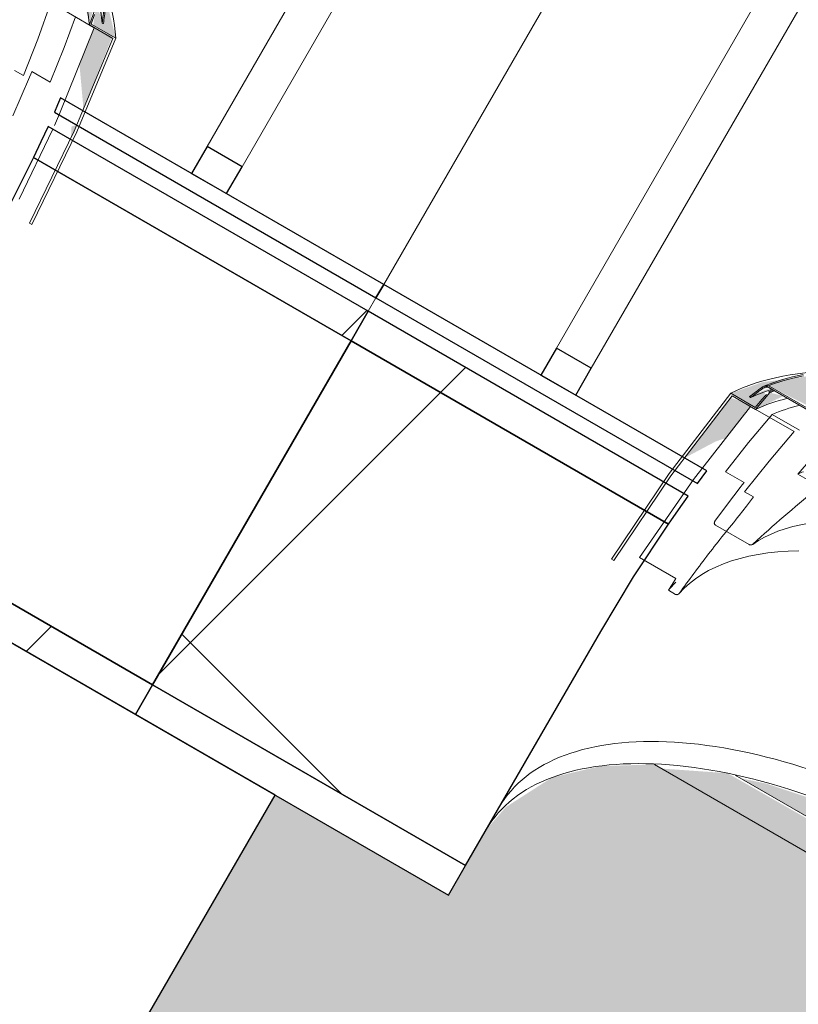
# Model space of a CAD drawing. Header units: centimetres. Extents: x 6036 to 22185, y 5782 to 11383.
# Tile 243 of 256: x 19524 to 19582, y 9199 to 9272. Entities that reach past the tile are written whole.
import ezdxf

# ---------------------------------------------------------------- set-up
doc = ezdxf.new("R2010")
doc.units = ezdxf.units.CM
for name, color, linetype, lineweight in [('A-COLS', 52, 'Continuous', 9), ('A-GENM', 13, 'Continuous', 9), ('S-BEAM', 12, 'Continuous', 9)]:
    doc.layers.add(name, color=color, linetype=linetype, lineweight=lineweight)

# ---------------------------------------------------------------- blocks, each defined once
blk = doc.blocks.new('GEMO_PanelElewacyjny_OknaGoraDolWysokie_Nowe - GEMO_PanelElewacyjny_Standard_240_-V257-7-02 ZestMeble')
at = {"layer": 'S-BEAM'}
h = blk.add_hatch(dxfattribs=at)
h.set_pattern_fill('FP_56', color=256, style=0, pattern_type=2)
h.set_pattern_definition([(255, (1401.74, 11115.187), (28.977775, -7.76457), [])])
h.paths.add_polyline_path([(-120, -410.616), (-120, -413.156), (-93.1, -413.156), (-93.1, -410.616), (-116.623, -410.616)])
h.paths.add_polyline_path([(-120, -442.717), (-120, -445.257), (-92.5, -445.257), (-92.729, -442.717), (-109.869, -442.717)])
h.paths.add_polyline_path([(-26.9, -410.616), (-26.9, -413.156), (26.9, -413.156), (26.9, -410.616), (-10.431, -410.616)])
h.paths.add_polyline_path([(-27.271, -442.717), (-27.5, -445.257), (27.5, -445.257), (27.271, -442.717), (-26.103, -442.717)])
h.paths.add_polyline_path([(93.1, -410.616), (93.1, -413.156), (120, -413.156), (120, -410.616), (99.164, -410.616)])
h.paths.add_polyline_path([(92.729, -442.717), (92.5, -445.257), (120, -445.257), (120, -442.717), (103.472, -442.717)])
h = blk.add_hatch(dxfattribs=at)
h.set_pattern_fill('FP_55', color=256, style=0, pattern_type=2)
h.set_pattern_definition([(255, (1401.74, 11115.19), (72.44444, -19.41143), []), (345, (1401.74, 11115.19), (19.41143, 72.44444), [])])
h.paths.add_polyline_path([(-120, -413.156), (-120, -442.717), (-92.729, -442.717), (-93.1, -433.035), (-93.1, -413.156), (-115.156, -413.156)])
h.paths.add_polyline_path([(-26.9, -413.156), (-27.163, -440.881), (-27.271, -442.717), (27.271, -442.717), (26.9, -433.266), (26.9, -413.156), (-14.831, -413.156)])
h.paths.add_polyline_path([(93.1, -413.156), (93.007, -438.006), (92.729, -442.717), (120, -442.717), (120, -413.156), (94.764, -413.156)])
at = {"layer": 'S-BEAM', "lineweight": 25}
for p, q in [((-120, -410.616), (-120, -413.156)), ((-93.1, -410.616), (-120, -410.616)), ((-120, -413.156), (-120, -442.717)), ((-93.1, -413.156), (-120, -413.156)), ((-120, -413.156), (-93.1, -413.156)), ((-120, -442.717), (-92.729, -442.717)), ((-120, -442.717), (-120, -445.257)), ((-92.729, -442.717), (-120, -442.717)), ((-120, -445.257), (-92.5, -445.257)), ((-120, -446.412), (-120, -447.566)), ((-92.377, -446.412), (-120, -446.412)), ((-120, -447.566), (-92.243, -447.566)), ((-103.5, -447.566), (-106.5, -447.566)), ((-106.5, -447.566), (-106.5, -449.876)), ((-103.5, -449.876), (-103.5, -447.566)), ((-106.5, -449.876), (-103.5, -449.876))]:
    blk.add_line(p, q, dxfattribs=at)
at = {"layer": 'S-BEAM'}
for p, q in [((-120, -446.412), (-120, -445.257)), ((-120, -529.839), (-120, -447.566)), ((-106.5, -532.148), (-106.5, -449.876)), ((-103.5, -449.876), (-103.5, -532.148))]:
    blk.add_line(p, q, dxfattribs=at)
at = {"layer": 'S-BEAM', "lineweight": 25, "flags": 128}
for points in [[(-92.729, -442.717), (-93.007, -438.006), (-93.1, -433.266)], [(-92.5, -445.257), (-92.621, -443.989), (-92.729, -442.717)], [(-92.243, -447.566), (-92.312, -446.99), (-92.377, -446.412)]]:
    blk.add_lwpolyline(points, dxfattribs=at)
blk = doc.blocks.new('GEMO_PanelElewacyjny_OknaGoraDolWysokie_Nowe - GEMO_PanelElewacyjny_Standard_240_-V294-7-02 ZestMeble')
at = {"layer": 'S-BEAM'}
h = blk.add_hatch(dxfattribs=at)
h.set_pattern_fill('FP_133', color=256, style=0, pattern_type=2)
h.set_pattern_definition([(255, (1641.74, 11115.187), (28.977775, -7.76457), [])])
h.paths.add_polyline_path([(-120, -410.616), (-120, -413.156), (-93.1, -413.156), (-93.1, -410.616), (-106.979, -410.616)])
h.paths.add_polyline_path([(-120, -442.717), (-120, -445.257), (-92.5, -445.257), (-92.729, -442.717), (-117.24, -442.717)])
h.paths.add_polyline_path([(-26.9, -410.616), (-26.9, -413.156), (26.9, -413.156), (26.9, -410.616), (-20.595, -410.616)])
h.paths.add_polyline_path([(-27.271, -442.717), (-27.5, -445.257), (27.5, -445.257), (27.271, -442.717), (-2.062, -442.717)])
h.paths.add_polyline_path([(93.1, -410.616), (93.1, -413.156), (120, -413.156), (120, -410.616), (94.583, -410.616)])
h.paths.add_polyline_path([(92.729, -442.717), (92.5, -445.257), (120, -445.257), (120, -442.717), (98.719, -442.717)])
h = blk.add_hatch(dxfattribs=at)
h.set_pattern_fill('FP_132', color=256, style=0, pattern_type=2)
h.set_pattern_definition([(255, (1641.74, 11115.19), (72.44444, -19.41143), []), (345, (1641.74, 11115.19), (19.41143, 72.44444), [])])
h.paths.add_polyline_path([(-120, -413.156), (-120, -442.717), (-92.729, -442.717), (-93.1, -433.266), (-93.1, -413.156), (-105.512, -413.156)])
h.paths.add_polyline_path([(-26.9, -413.156), (-26.993, -438.006), (-27.271, -442.717), (27.271, -442.717), (26.9, -433.266), (26.9, -413.156), (-19.129, -413.156)])
h.paths.add_polyline_path([(93.1, -413.156), (92.956, -438.87), (92.729, -442.717), (120, -442.717), (120, -413.156), (93.655, -413.156)])
at = {"layer": 'S-BEAM', "lineweight": 25}
for p, q in [((120, -410.616), (93.1, -410.616)), ((93.1, -410.616), (93.1, -413.156)), ((120, -413.156), (120, -410.616)), ((120, -413.156), (93.1, -413.156)), ((93.1, -413.156), (93.1, -433.266)), ((93.1, -413.156), (120, -413.156)), ((120, -442.717), (120, -413.156)), ((92.729, -442.717), (120, -442.717)), ((120, -442.717), (92.729, -442.717)), ((120, -445.257), (120, -442.717)), ((92.5, -445.257), (120, -445.257)), ((120, -446.412), (92.377, -446.412)), ((120, -447.566), (120, -446.412)), ((92.243, -447.566), (120, -447.566)), ((106.5, -447.566), (103.5, -447.566)), ((103.5, -447.566), (103.5, -449.876)), ((106.5, -449.876), (106.5, -447.566)), ((103.5, -449.876), (106.5, -449.876))]:
    blk.add_line(p, q, dxfattribs=at)
at = {"layer": 'S-BEAM'}
for p, q in [((120, -445.257), (120, -446.412)), ((120, -447.566), (120, -529.839)), ((103.5, -532.148), (103.5, -449.876)), ((106.5, -449.876), (106.5, -532.148))]:
    blk.add_line(p, q, dxfattribs=at)
at = {"layer": 'S-BEAM', "lineweight": 25, "flags": 128}
for points in [[(93.1, -433.266), (93.007, -438.006), (92.729, -442.717)], [(92.729, -442.717), (92.621, -443.989), (92.5, -445.257)], [(92.377, -446.412), (92.312, -446.99), (92.243, -447.566)]]:
    blk.add_lwpolyline(points, dxfattribs=at)
at = {"layer": 'S-BEAM'}
for centre in [(62.85, -416.278), (62.85, -418.184), (62.85, -418.184)]:
    blk.add_ellipse(centre, major_axis=(-30.25, 0), ratio=0.5, start_param=1.570796, end_param=3.141593, dxfattribs=at)
blk = doc.blocks.new('okno - okno-V386-7-02 ZestMeble')
at = {"layer": 'A-GENM'}
h = blk.add_hatch(color=256, dxfattribs=at)
h.paths.add_polyline_path([(7079.31, 9271.076), (7078.218, 9275.552), (7077.929, 9275.419), (7078.369, 9272.77), (7078.175, 9272.77), (7077.842, 9273.459), (7077.628, 9272.047), (7078.436, 9271.58)])
h.paths.add_polyline_path([(7022.969, 9303.604), (7023.517, 9304.09), (7023.698, 9304.693), (7023.077, 9304.693), (7024.056, 9305.187), (7028.589, 9306.149), (7023.517, 9305.49), (7021.14, 9304.66), (7022.127, 9304.09)])
for points in [[(7077.349, 9272.075), (7077.803, 9274.004), (7076.805, 9274.581), (7077.18, 9272.849)], [(7078.3, 9272.198), (7078.292, 9273.932), (7078.053, 9273.86), (7077.964, 9273.744), (7078.292, 9272.233)]]:
    blk.add_hatch(color=256, dxfattribs=at).paths.add_polyline_path(points)
h = blk.add_hatch(color=256, dxfattribs=at)
h.paths.add_polyline_path([(7075.932, 9263.559), (7076.413, 9264.615), (7076.021, 9264.518), (7075.984, 9263.828)])
h.paths.add_polyline_path([(7076.859, 9265.691), (7079.058, 9271.221), (7077.715, 9271.863), (7076.61, 9269.121), (7076.882, 9266.113)])
at = {"layer": 'A-GENM', "lineweight": 18}
for p, q in [((7077.715, 9271.863), (7074.482, 9273.73)), ((7077.481, 9272.132), (7077.739, 9272.851)), ((7077.349, 9272.075), (7079.087, 9271.071)), ((7079.31, 9271.076), (7077.481, 9272.132)), ((7072.453, 9268.301), (7071.779, 9268.69)), ((7073.068, 9268.616), (7074.441, 9267.823)), ((7072.114, 9259.097), (7074.63, 9264.326)), ((7072.886, 9257.318), (7073.06, 9257.218))]:
    blk.add_line(p, q, dxfattribs=at)
at = {"layer": 'A-GENM', "lineweight": 18, "flags": 128}
for points in [[(7074.482, 9273.73), (7073.515, 9271.019), (7072.453, 9268.301)], [(7077.899, 9273.623), (7077.628, 9272.849), (7077.349, 9272.075)], [(7074.441, 9267.823), (7075.465, 9270.39), (7076.311, 9272.676)], [(7074.749, 9264.59), (7075.133, 9265.456), (7077.715, 9271.863)], [(7078.3, 9272.198), (7078.349, 9272.186), (7078.399, 9272.175)], [(7079.087, 9271.071), (7076.225, 9264.16), (7072.886, 9257.318)], [(7073.06, 9257.218), (7076.426, 9264.112), (7079.31, 9271.076)], [(7072.892, 9268.184), (7072.98, 9268.4), (7073.068, 9268.616)], [(7071.654, 9265.299), (7072.285, 9266.74), (7072.892, 9268.184)]]:
    blk.add_lwpolyline(points, dxfattribs=at)
at = {"layer": 'A-GENM', "lineweight": 18}
for centre, radius, start, end in [((6982.366, 9284.203), 96.682, 352.86682, 353.55006), ((6982.095, 9284.259), 97.059, 352.84814, 353.52863)]:
    blk.add_arc(centre, radius, start, end, dxfattribs=at)
at = {"layer": 'A-GENM'}
for centre, major_axis, start_param, end_param in [((7050.169, 9282.072), (-28.016, 16.175), 3.458932, 3.870942), ((7050.126, 9281.997), (-26.197, 15.125), 3.479797, 3.617826), ((7050.876, 9282.195), (-26.391, 15.237), 3.479685, 3.574687)]:
    blk.add_ellipse(centre, major_axis=major_axis, ratio=0.5, start_param=start_param, end_param=end_param, dxfattribs=at)
blk = doc.blocks.new('okno - okno-V387-7-02 ZestMeble')
at = {"layer": 'A-GENM'}
h = blk.add_hatch(color=256, dxfattribs=at)
h.paths.add_polyline_path([(7183.233, 9211.076), (7182.197, 9215.419), (7181.852, 9215.419), (7182.292, 9212.77), (7182.098, 9212.77), (7181.822, 9213.623), (7181.551, 9212.047), (7182.359, 9211.58)])
h.paths.add_polyline_path([(7126.892, 9243.604), (7127.44, 9244.09), (7127.621, 9244.693), (7127, 9244.693), (7127.979, 9245.187), (7132.512, 9246.149), (7127.44, 9245.49), (7125.063, 9244.66), (7126.05, 9244.09)])
for points in [[(7182.215, 9213.856), (7181.411, 9216.979), (7179.523, 9220.755), (7176.737, 9224.606), (7174.614, 9227.04), (7169.055, 9231.871), (7167.138, 9233.342), (7156.931, 9239.489), (7150.415, 9242.674), (7147.771, 9243.77), (7140.184, 9245.769), (7138.809, 9246.039), (7132.442, 9246.143), (7131.086, 9246.034), (7127.979, 9245.168), (7132.911, 9242.674), (7135.555, 9243.139), (7140.184, 9242.94), (7143.116, 9242.481), (7150.347, 9240.084), (7152.652, 9239.036), (7161.636, 9234.038), (7165.604, 9231.491), (7169.205, 9228.653), (7172.32, 9225.621), (7175.869, 9220.755), (7176.737, 9219.216), (7177.752, 9216.432)], [(7126.54, 9244.346), (7129.392, 9245.6), (7126.909, 9244.624), (7126.542, 9244.348)], [(7126.909, 9243.461), (7128.977, 9244.459), (7127.975, 9244.712), (7127.088, 9243.673)], [(7121.625, 9239.845), (7123.928, 9241.069), (7124.72, 9241.345), (7126.542, 9243.806), (7125.063, 9244.324), (7121.903, 9240.207)]]:
    blk.add_hatch(color=256, dxfattribs=at).paths.add_polyline_path(points)
at = {"layer": 'A-GENM', "lineweight": 18}
for p, q in [((7132.442, 9242.592), (7127.979, 9245.168)), ((7126.892, 9243.604), (7125.063, 9244.66)), ((7125.171, 9244.465), (7126.909, 9243.461)), ((7127.975, 9244.712), (7127.882, 9244.766)), ((7127.902, 9245.08), (7132.361, 9242.505)), ((7129.775, 9241.806), (7126.542, 9243.673)), ((7130.173, 9241.913), (7128.139, 9243.087)), ((7124.681, 9238.817), (7126.053, 9238.024)), ((7131.626, 9237.74), (7130.047, 9238.652)), ((7126.763, 9236.946), (7126.088, 9237.335)), ((7123.929, 9234.851), (7126.443, 9233.399)), ((7116.186, 9232.318), (7116.36, 9232.218)), ((7118.287, 9232.439), (7120.987, 9230.88)), ((7120.421, 9230.007), (7120.952, 9229.7))]:
    blk.add_line(p, q, dxfattribs=at)
at = {"layer": 'A-GENM', "flags": 128}
for points in [[(7127.516, 9245.181), (7128.201, 9245.448), (7128.919, 9245.682), (7129.668, 9245.885), (7130.448, 9246.056)], [(7127.555, 9245.089), (7128.235, 9245.353), (7128.948, 9245.586), (7129.692, 9245.788), (7130.467, 9245.958)], [(7126.696, 9233.422), (7127.122, 9233.698), (7127.578, 9233.953), (7128.063, 9234.185), (7128.575, 9234.394), (7129.116, 9234.58), (7129.682, 9234.743), (7130.275, 9234.881), (7130.892, 9234.996), (7131.533, 9235.085), (7132.197, 9235.15), (7132.882, 9235.19), (7133.588, 9235.205), (7134.313, 9235.195), (7135.057, 9235.16), (7135.817, 9235.1), (7136.593, 9235.014), (7137.183, 9234.932)], [(7121.227, 9229.762), (7121.596, 9230.15), (7122, 9230.514), (7122.439, 9230.855), (7122.912, 9231.172), (7123.418, 9231.465), (7123.956, 9231.733), (7124.527, 9231.975), (7125.128, 9232.19), (7125.76, 9232.38), (7126.421, 9232.542), (7127.11, 9232.677), (7127.825, 9232.785), (7128.567, 9232.864), (7129.333, 9232.916), (7130.122, 9232.939)]]:
    blk.add_lwpolyline(points, dxfattribs=at)
at = {"layer": 'A-GENM', "lineweight": 18, "flags": 128}
for points in [[(7125.063, 9244.66), (7120.474, 9238.681), (7116.186, 9232.318)], [(7116.36, 9232.218), (7120.616, 9238.531), (7125.171, 9244.465)], [(7126.471, 9244.421), (7126.505, 9244.383), (7126.54, 9244.346)], [(7127.715, 9244.573), (7127.386, 9244.188), (7126.892, 9243.604)], [(7126.909, 9243.461), (7127.44, 9244.09), (7127.975, 9244.712)], [(7126.542, 9243.673), (7122.285, 9238.234), (7118.287, 9232.439)], [(7128.139, 9243.087), (7126.391, 9240.987), (7124.681, 9238.817)], [(7126.088, 9237.335), (7127.911, 9239.613), (7129.775, 9241.806)], [(7130.047, 9238.652), (7131.019, 9239.768), (7132.002, 9240.857)], [(7126.053, 9238.024), (7125.91, 9237.84), (7125.768, 9237.656)], [(7125.768, 9237.656), (7124.821, 9236.409), (7123.888, 9235.141)], [(7125.698, 9235.56), (7126.228, 9236.256), (7126.763, 9236.946)], [(7120.987, 9230.88), (7120.703, 9230.444), (7120.421, 9230.007)]]:
    blk.add_lwpolyline(points, dxfattribs=at)
at = {"layer": 'A-GENM', "lineweight": 18}
for centre, radius, start, end in [((7185.087, 9167.061), 97.059, 126.47137, 127.15186), ((7184.904, 9167.268), 96.682, 126.44994, 127.13318)]:
    blk.add_arc(centre, radius, start, end, dxfattribs=at)
at = {"layer": 'A-GENM'}
for centre, major_axis, start_param, end_param in [((7149.156, 9224.922), (-28.016, 16.175), 5.553836, 5.965846), ((7148.91, 9225.595), (-26.391, 15.237), 5.850091, 5.945093), ((7149.719, 9225.897), (-26.284, 15.175), 5.897117, 5.917775), ((7149.719, 9225.897), (-26.197, 15.125), 5.895772, 5.91651), ((7149.113, 9224.847), (-26.197, 15.125), 5.806952, 5.944981), ((7148.801, 9225.406), (-24.708, 14.265), 5.801588, 5.926484), ((7147.718, 9223.531), (-21.131, 12.2), 5.894825, 5.926539), ((7143.527, 9215.172), (-23.859, 13.775), 6.131104, 6.189074)]:
    blk.add_ellipse(centre, major_axis=major_axis, ratio=0.5, start_param=start_param, end_param=end_param, dxfattribs=at)
at = {"layer": 'A-GENM', "lineweight": 18}
for points, knots in [([(7127.979, 9245.168), (7127.949, 9245.186), (7127.886, 9245.212), (7127.782, 9245.23), (7127.679, 9245.227), (7127.543, 9245.199), (7127.45, 9245.153), (7127.394, 9245.111)], [0, 0, 0, 0, 0.166667, 0.333333, 0.5, 0.666667, 1, 1, 1, 1]), ([(7127.463, 9245.037), (7127.505, 9245.068), (7127.575, 9245.102), (7127.677, 9245.124), (7127.755, 9245.126), (7127.832, 9245.113), (7127.879, 9245.092), (7127.902, 9245.08)], [0, 0, 0, 0, 0.333333, 0.5, 0.666667, 0.833333, 1, 1, 1, 1]), ([(7123.888, 9235.141), (7123.879, 9235.128), (7123.863, 9235.101), (7123.849, 9235.064), (7123.843, 9235.033), (7123.841, 9235.009), (7123.842, 9234.985), (7123.846, 9234.964), (7123.851, 9234.945), (7123.86, 9234.923), (7123.875, 9234.897), (7123.899, 9234.871), (7123.918, 9234.857), (7123.929, 9234.851)], [0, 0, 0, 0, 0.142857, 0.285714, 0.357143, 0.428571, 0.5, 0.571429, 0.625, 0.678571, 0.785714, 0.892857, 1, 1, 1, 1]), ([(7126.443, 9233.399), (7126.458, 9233.391), (7126.482, 9233.381), (7126.516, 9233.374), (7126.541, 9233.372), (7126.567, 9233.373), (7126.601, 9233.378), (7126.658, 9233.395), (7126.702, 9233.423), (7126.727, 9233.447)], [0, 0, 0, 0, 0.166667, 0.25, 0.333333, 0.416667, 0.5, 0.666667, 1, 1, 1, 1]), ([(7120.952, 9229.7), (7120.966, 9229.692), (7120.995, 9229.68), (7121.043, 9229.674), (7121.09, 9229.679), (7121.166, 9229.703), (7121.216, 9229.745), (7121.244, 9229.784)], [0, 0, 0, 0, 0.142857, 0.285714, 0.428571, 0.571429, 1, 1, 1, 1])]:
    blk.add_open_spline(points, degree=3, knots=knots, dxfattribs=at)
for points in [[(7126.727, 9233.447), (7127.477, 9234.147), (7129.001, 9235.514), (7130.575, 9236.817), (7131.373, 9237.453)], [(7121.244, 9229.784), (7121.952, 9230.774), (7123.403, 9232.727), (7124.922, 9234.625), (7125.698, 9235.56)]]:
    blk.add_open_spline(points, degree=3, dxfattribs=at)
blk = doc.blocks.new('FURN_Sp_Biurko - Biurko 01-11042758-7-02 ZestMeble')
at = {"layer": 'A-GENM'}
h = blk.add_hatch(color=254, dxfattribs=at)
h.paths.add_polyline_path([(-12, 58), (-14, 58), (-14, 56), (-12, 56), (-12, 57.155)])
h.paths.add_polyline_path([(-16, 60), (-124.699, 60), (-124.699, 23.309), (-122.595, 19.906), (-120.067, 17.203), (-116.428, 15.323), (-114.278, 14.9), (-108.616, 14.9), (-108.616, 0), (-16, 0), (-16, 58)])
h.paths.add_polyline_path([(-12, 52), (-14, 52), (-14, 24), (-12, 24.263), (-12, 26.572), (-12.5, 26.591), (-12.5, 49.428), (-12, 49.717), (-12, 50.845)])
for points in [[(-127.008, 58), (-128.93, 57.957), (-129.263, 53.711), (-129.403, 45.15), (-128.671, 36.336), (-127.627, 31.235), (-127.008, 29.355), (-127.008, 57.967)], [(-124.699, 58), (-127.008, 58), (-126.854, 28.344), (-124.699, 23.919), (-124.699, 52.971)]]:
    blk.add_hatch(color=254, dxfattribs=at).paths.add_polyline_path(points)
for p, q in [((-124.699, 60), (-124.699, 23.309)), ((-127.008, 28.919), (-127.008, 58))]:
    blk.add_line(p, q, dxfattribs=at)

msp = doc.modelspace()

# ---------------------------------------------------------------- hatches: boundary and pattern name
at = {"layer": 'A-COLS'}
h = msp.add_hatch(dxfattribs=at)
h.set_pattern_fill('FP_35', color=256, style=0, pattern_type=2)
h.set_pattern_definition([(45, (12452.32, 0), (-33.67596, 33.67596), [])])
h.paths.add_polyline_path([(19242.17, 8692.887), (19254.17, 8713.672), (19233.386, 8725.672), (19221.386, 8704.887), (19230.92, 8699.383)])
h.paths.add_polyline_path([(19520.384, 9174.768), (19543.478, 9214.768), (19522.694, 9226.768), (19499.6, 9186.768), (19505.224, 9183.521)])

# ---------------------------------------------------------------- linework, layer by layer
at = {"layer": 'A-COLS', "lineweight": 25}
for p, q in [((19543.478, 9214.768), (19522.694, 9226.768)), ((19520.384, 9174.768), (19543.478, 9214.768))]:
    msp.add_line(p, q, dxfattribs=at)

# ---------------------------------------------------------------- block references
at = {"layer": 'A-GENM'}
for name in ['okno - okno-V386-7-02 ZestMeble', 'okno - okno-V387-7-02 ZestMeble']:
    msp.add_blockref(name, (12452.319, 0), dxfattribs=at)
at = {"layer": 'A-GENM', "rotation": 239.9999999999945}
msp.add_blockref('FURN_Sp_Biurko - Biurko 01-11042758-7-02 ZestMeble', (19489.17, 9120.704), dxfattribs=at)
at = {"layer": 'S-BEAM', "rotation": 149.9999999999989}
for name, p in [('GEMO_PanelElewacyjny_OknaGoraDolWysokie_Nowe - GEMO_PanelElewacyjny_Standard_240_-V257-7-02 ZestMeble', (19223.855, 8925.164)), ('GEMO_PanelElewacyjny_OknaGoraDolWysokie_Nowe - GEMO_PanelElewacyjny_Standard_240_-V294-7-02 ZestMeble', (19431.701, 8805.164))]:
    msp.add_blockref(name, p, dxfattribs=at)

doc.saveas('drawing.dxf')
